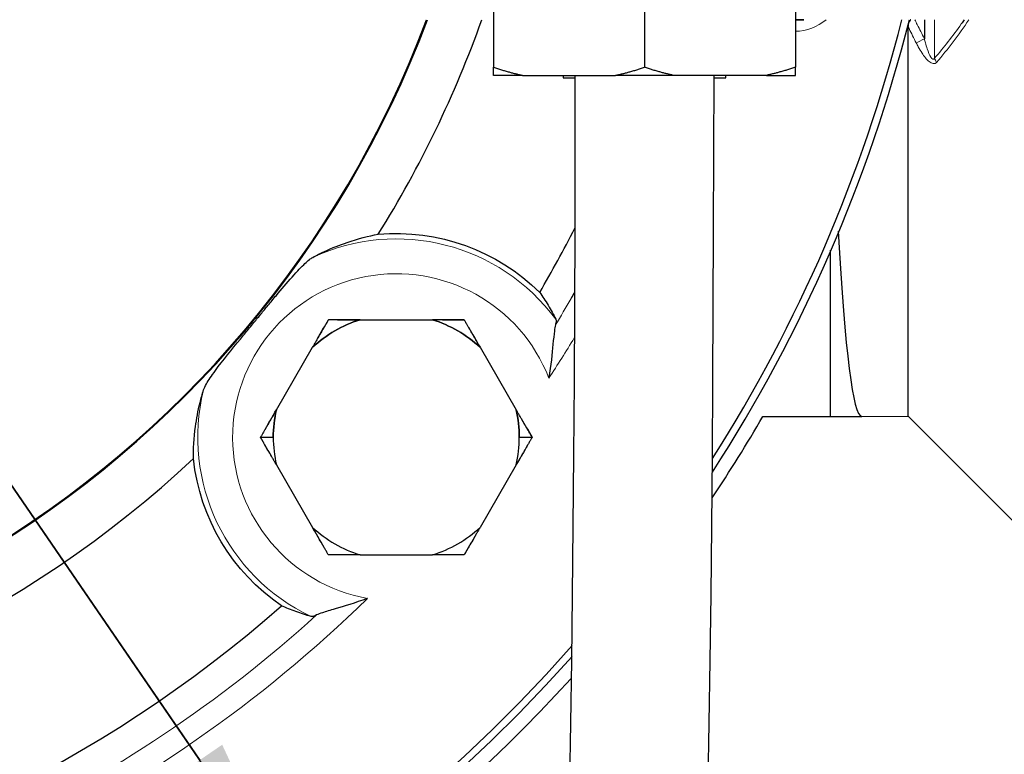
# Model space of a CAD drawing. Header units: millimetres. Extents: x 18 to 610, y -123 to 280.
# Tile 60 of 81: x 499 to 542, y -80 to -48. Entities that reach past the tile are written whole.
import ezdxf

# ---------------------------------------------------------------- set-up
doc = ezdxf.new("R2010")
doc.units = ezdxf.units.MM
doc.linetypes.add('SOLID', pattern=[0])
doc.styles.add('Arial', font='Arial.ttf', dxfattribs={"height": 7})
doc.dimstyles.get("Standard").update_dxf_attribs({"dimtxt": 5, "dimasz": 5, "dimexe": 0.18, "dimexo": 0.0625, "dimgap": 0.09, "dimtad": 0, "dimtih": 1, "dimtoh": 1, "dimdec": 4, "dimzin": 0, "dimdsep": 46, "dimtxsty": 'Arial', "dimcen": 0.09, "dimadec": 0, "dimazin": 0, "dimtfac": 1, "dimtdec": 4, "dimtofl": 0, "dimtmove": 0, "dimatfit": 3, "dimfxl": 0, "dimtolj": 1, "dimtzin": 0, "dimarcsym": 0})

# ---------------------------------------------------------------- blocks, each defined once
blk = doc.blocks.new('*D3')
at = {"color": 0, "lineweight": -2}
for p, q in [((359.841, -51.58), (359.841, -108.382)), ((588.341, -51.58), (588.341, -108.382)), ((366.841, -106.422), (581.341, -106.422))]:
    blk.add_line(p, q, dxfattribs=at)
at = {"color": 0}
for points in [[(366.841, -105.255), (366.841, -107.589), (359.841, -106.422)], [(581.341, -107.589), (581.341, -105.255), (588.341, -106.422)]]:
    blk.add_solid(points, dxfattribs=at)
at = {"layer": 'Defpoints', "color": 0}
for p in [(359.841, -51.58), (588.341, -51.58), (588.341, -106.422)]:
    blk.add_point(p, dxfattribs=at)
at = {"color": 0, "lineweight": 9, "insert": (407.477, -99.349), "char_height": 7, "attachment_point": 5, "style": 'Arial'}
blk.add_mtext('\\A1;228.5', dxfattribs=at)
blk = doc.blocks.new('*D6')
at = {"color": 0, "lineweight": -2}
for p, q in [((510.893, -85.872), (411.559, 59.025)), ((437.289, 21.493), (506.935, -80.098))]:
    blk.add_line(p, q, dxfattribs=at)
at = {"color": 0}
blk.add_solid([(505.973, -80.758), (507.897, -79.438), (510.893, -85.872)], dxfattribs=at)
at = {"layer": 'Defpoints', "color": 0}
for p in [(437.289, 21.493), (510.893, -85.872)]:
    blk.add_point(p, dxfattribs=at)
at = {"color": 0, "lineweight": 9, "insert": (428.334, 47.407), "char_height": 7, "attachment_point": 5, "rotation": 304.4325, "style": 'Arial'}
blk.add_mtext('\\A1;Ø130.2', dxfattribs=at)
blk = doc.blocks.new('BlockOfViews_4')
at = {"linetype": 'SOLID', "lineweight": 30}
for p, q in [((519.591, -38.989, 92.886), (519.591, -50.24, 92.886)), ((526.091, -38.989, 96.639), (526.091, -50.24, 96.639)), ((532.591, -38.989, 92.886), (532.591, -50.24, 92.886)), ((538.147, -48.189, -11.467), (538.147, -49.01, -11.467)), ((520.836, -50.589, 93.605), (524.846, -50.589, 95.92)), ((522.591, -50.589, 17.733), (522.591, -50.689, 17.733)), ((531.346, -50.589, 93.605), (527.336, -50.589, 95.92)), ((529.591, -50.689, 17.733), (529.591, -50.589, 17.733)), ((534.091, -58.124, -11.467), (534.091, -65.289, -11.467)), ((513.841, -61.123, 14.473), (516.955, -61.123, 14.473)), ((510.232, -65.004, 14.473), (511.789, -62.308, 14.473)), ((519.007, -62.308, 14.473), (520.564, -65.004, 14.473)), ((531.191, -65.289, -11.467), (534.091, -65.289, -11.467)), ((534.091, -65.289, -11.467), (535.447, -65.289, -40.467)), ((535.447, -65.289, -40.467), (537.447, -65.277, -41.382)), ((537.447, -65.277, -41.382), (544.341, -72.183, -40.757)), ((509.548, -66.189, 14.155), (510.098, -66.189, 14.473)), ((520.698, -66.189, 14.473), (521.248, -66.189, 14.155)), ((510.232, -67.374, 14.473), (511.789, -70.07, 14.473)), ((520.564, -67.374, 14.473), (519.007, -70.07, 14.473)), ((513.841, -71.255, 14.473), (516.955, -71.255, 14.473))]:
    blk.add_line(p, q, dxfattribs=at)
at = {"color": 196, "linetype": 'SOLID', "lineweight": 9}
blk.add_line((538.588, -49.844, -11.203), (538.588, -48.189, -11.203), dxfattribs=at)
at = {"linetype": 'SOLID', "lineweight": 30}
for points in [[(523.092, -50.589, 89.193), (523.093, -53.935, 88.844), (523.086, -57.263, 88.469), (523.073, -60.553, 87.846), (523.056, -63.787, 86.98), (523.034, -66.948, 85.874), (523.007, -70.017, 84.536), (522.975, -72.977, 82.971), (522.939, -75.812, 81.19), (522.9, -78.506, 79.202), (522.856, -81.044, 77.018), (522.808, -83.412, 74.651), (522.757, -85.596, 72.114), (522.703, -87.585, 69.42), (522.646, -89.366, 66.585), (522.587, -90.931, 63.626), (522.525, -92.27, 60.557), (522.462, -93.376, 57.397), (522.397, -94.242, 54.164), (522.331, -94.865, 50.874), (522.264, -95.24, 47.548)], [(527.986, -96.669, 44.086), (528.181, -96.129, 47.495), (528.249, -95.747, 50.888), (528.316, -95.112, 54.243), (528.382, -94.228, 57.541), (528.444, -93.376, 57.277), (528.507, -92.27, 60.437), (528.569, -90.931, 63.506), (528.628, -89.366, 66.465), (528.685, -87.585, 69.3), (528.739, -85.596, 71.994), (528.79, -83.412, 74.531), (528.838, -81.044, 76.898), (528.882, -78.506, 79.082), (528.922, -75.812, 81.07), (528.957, -72.977, 82.851), (528.989, -70.017, 84.416), (529.016, -66.948, 85.754), (529.038, -63.787, 86.86), (529.055, -60.553, 87.726), (529.068, -57.263, 88.349), (529.075, -53.935, 88.724), (529.091, -50.589, 89.073)]]:
    blk.add_polyline3d(points, dxfattribs=at)
for centre, radius, start, end in [((474.091, -32.189, -7.767), 65.4, 48.54992, 318.36116), ((474.091, -32.189, 10.233), 65.086, 48.87291, 318.68174), ((474.091, -32.189, 10.233), 45.553, 184.4064, 339.4342), ((474.091, -32.189, 10.233), 45.519, 184.4099, 339.4181), ((474.091, -32.189, 2.033), 47.75, 328.0785, 340.4214), ((474.091, -32.189, -7.767), 65.4, 327.12742, 345.83501), ((474.091, -32.189, 10.233), 65.086, 327.56406, 345.76275), ((474.091, -32.189, 2.033), 55, 329.6959, 332.9762), ((515.398, -66.189, 14.473), 5.3, 107.0799, 132.9201), ((515.398, -66.189, 14.473), 5.3, 47.0799, 72.9201), ((474.091, -32.189, -11.467), 66, 210.10029, 317.73262), ((515.398, -66.189, 14.473), 5.3, 167.0799, 180), ((515.398, -66.189, 14.473), 5.3, 0, 12.9201), ((474.091, -32.189, -11.467), 66, 326.31747, 329.89971), ((515.398, -66.189, 14.473), 5.3, 180, 192.9201), ((515.398, -66.189, 14.473), 5.3, 180, 192.9201), ((515.398, -66.189, 14.473), 5.3, 347.0799, 0), ((515.398, -66.189, 14.473), 5.3, 347.0799, 0), ((474.091, -32.189, 2.033), 47.75, 277.5366, 313.0053), ((515.398, -66.189, 14.473), 5.3, 227.0799, 252.9201), ((515.398, -66.189, 14.473), 5.3, 227.0799, 252.9201), ((515.398, -66.189, 14.473), 5.3, 287.0799, 312.9201), ((515.398, -66.189, 14.473), 5.3, 287.0799, 312.9201), ((474.091, -32.189, 2.033), 55, 279.154, 311.3879)]:
    blk.add_arc(centre, radius, start, end, dxfattribs=at)
at = {"color": 196, "linetype": 'SOLID', "lineweight": 9}
for centre, radius, start, end in [((532.591, -46.689, 10.233), 2, 270, 311.4054), ((515.398, -66.189, 8.785), 8.551, 36.4975, 114.901), ((474.091, -32.189, 10.233), 57.285, 326.7024, 328.7523), ((515.398, -66.189, 8.785), 8.551, 166.1827, 244.5863), ((474.091, -32.189, 10.233), 57.285, 276.1605, 314.3813)]:
    blk.add_arc(centre, radius, start, end, dxfattribs=at)
at = {"linetype": 'SOLID', "lineweight": 30, "extrusion": (-1, 0, 0)}
blk.add_arc((32.189, -40.467, -537.447), 33.1, 358.416, 60.4962, dxfattribs=at)
at = {"color": 196, "linetype": 'SOLID', "lineweight": 9, "extrusion": (-0.453108, 0.891456, 0)}
blk.add_arc((-457.528, -11.967, -287.529), 0.5, 37.514, 90, dxfattribs=at)
at = {"color": 196, "linetype": 'SOLID', "lineweight": 9, "extrusion": (-0.415801, -0.474983, -0.775565)}
blk.add_arc((438.411, -253.495, -191.582), 0.5, 106.8589, 131.5394, dxfattribs=at)
at = {"linetype": 'SOLID', "lineweight": 30, "extrusion": (0, -1, 0)}
for start, end in [(139.6049, 160.3951), (79.6049, 100.3951)]:
    blk.add_arc((526.091, 89.133, 50.589), 6.9, start, end, dxfattribs=at)
at = {"linetype": 'SOLID', "lineweight": 30, "extrusion": (0, 1, 0)}
for centre, radius, start, end in [((-526.091, 17.733, -50.689), 3.5, 0, 30.9826), ((-526.091, 17.733, -50.689), 3.5, 149.0046, 180), ((-526.091, 89.133, -50.589), 6.9, 139.6049, 160.3951)]:
    blk.add_arc(centre, radius, start, end, dxfattribs=at)
at = {"linetype": 'SOLID', "lineweight": 30, "extrusion": (-2.45015e-16, 0, -1)}
for start, end in [(84.9209, 134.6791), (304.2371, 353.9953)]:
    blk.add_arc((-515.398, -66.189, -2.033), 8.786, start, end, dxfattribs=at)
at = {"color": 196, "linetype": 'SOLID', "lineweight": 9, "extrusion": (0, 0, -1)}
for centre, radius, start, end in [((-515.398, -66.189, -10.233), 7.051, 280.1273, 158.7889), ((-474.091, -32.189, -9.407), 56.3, 209.8396, 211.1923), ((-474.091, -32.189, -9.407), 56.3, 227.7239, 261.7342)]:
    blk.add_arc(centre, radius, start, end, dxfattribs=at)
at = {"linetype": 'SOLID', "lineweight": 30, "extrusion": (0, 0, -1)}
for centre, radius, start, end in [((-474.091, -32.189, -9.407), 56.3, 209.5341, 209.8396), ((-515.398, -66.189, -14.473), 5.3, 47.0799, 72.9201), ((-515.398, -66.189, -14.473), 5.3, 107.0799, 132.9201), ((-515.398, -66.189, -14.473), 5.3, 0, 12.9201), ((-515.398, -66.189, -14.473), 5.3, 167.0799, 180)]:
    blk.add_arc(centre, radius, start, end, dxfattribs=at)
at = {"linetype": 'SOLID', "lineweight": 30, "extrusion": (-0.866025, 0.5, -9.51527e-13)}
blk.add_arc((-199.812, 2.221, -474.376), 12.435, 101.8388, 106.3028, dxfattribs=at)
at = {"linetype": 'SOLID', "lineweight": 30, "extrusion": (1.18332e-12, 1, -5.09917e-12)}
blk.add_arc((-515.964, 2.221, -61.123), 12.435, 75.5633, 80.1731, dxfattribs=at)
at = {"linetype": 'SOLID', "lineweight": 30, "extrusion": (-1.18332e-12, 1, -5.09917e-12)}
blk.add_arc((-514.832, 2.221, -61.123), 12.435, 101.8389, 106.3028, dxfattribs=at)
at = {"linetype": 'SOLID', "lineweight": 30, "extrusion": (0.866025, 0.5, -5.62356e-12)}
blk.add_arc((-315.586, 2.221, 418.319), 12.435, 75.5633, 80.1731, dxfattribs=at)
at = {"linetype": 'SOLID', "lineweight": 30, "extrusion": (-0.866025, 0.5, 7.44699e-12)}
blk.add_arc((-200.943, 2.221, -474.376), 12.435, 75.5632, 80.1731, dxfattribs=at)
at = {"linetype": 'SOLID', "lineweight": 30, "extrusion": (0.866025, 0.5, -1.09426e-11)}
blk.add_arc((-314.455, 2.221, 418.319), 12.435, 101.8389, 106.3028, dxfattribs=at)
at = {"linetype": 'SOLID', "lineweight": 30, "extrusion": (-0.866025, -0.5, 9.12311e-12)}
blk.add_arc((315.586, 2.221, -408.187), 12.435, 101.8389, 106.3028, dxfattribs=at)
at = {"linetype": 'SOLID', "lineweight": 30, "extrusion": (0.866025, -0.5, 8.65531e-12)}
blk.add_arc((199.812, 2.221, 484.509), 12.435, 75.5632, 80.1731, dxfattribs=at)
at = {"linetype": 'SOLID', "lineweight": 30, "extrusion": (-0.866025, -0.5, 2.99193e-12)}
blk.add_arc((314.455, 2.221, -408.187), 12.435, 75.5633, 80.1731, dxfattribs=at)
at = {"linetype": 'SOLID', "lineweight": 30, "extrusion": (0.866025, -0.5, -2.16781e-12)}
blk.add_arc((200.943, 2.221, 484.509), 12.435, 101.8388, 106.3028, dxfattribs=at)
at = {"linetype": 'SOLID', "lineweight": 30, "extrusion": (-1.18332e-12, -1, 5.09917e-12)}
blk.add_arc((515.964, 2.221, 71.255), 12.435, 101.8388, 106.3028, dxfattribs=at)
at = {"linetype": 'SOLID', "lineweight": 30, "extrusion": (1.18332e-12, -1, 5.09917e-12)}
blk.add_arc((514.832, 2.221, 71.255), 12.435, 75.5633, 80.1731, dxfattribs=at)
at = {"linetype": 'SOLID', "lineweight": 30, "extrusion": (0.998909, -9.11236e-18, 0.046694)}
blk.add_ellipse((535.447, -32.189, -40.467), major_axis=(1.547, 0, -33.1), ratio=0.998909, start_param=4.003311, end_param=4.712389, dxfattribs=at)
at = {"linetype": 'SOLID', "lineweight": 30}
for points, degree, knots in [([(532.591, -48.199, 64.444), (532.627, -48.199, 64.476), (532.958, -48.199, 64.836), (532.958, -48.199, 65.43)], 2, [0.4428526, 0.4428526, 0.4428526, 0.5, 1, 1, 1]), ([(532.958, -48.199, 65.43), (532.958, -48.199, 65.805), (532.741, -48.199, 66.284), (532.591, -48.199, 66.42)], 2, [0, 0, 0, 0.3333333, 0.570314, 0.570314, 0.570314]), ([(537.568, -48.189, -11.491), (537.558, -48.196, -11.495), (537.548, -48.204, -11.499), (537.512, -48.24, -11.519), (537.492, -48.272, -11.537), (537.457, -48.357, -11.584), (537.447, -48.42, -11.619), (537.447, -48.49, -11.659)], 3, [-0.4538177, -0.4538177, -0.4538177, -0.4538177, -0.4006644, -0.4006644, -0.243434, -0.243434, 0, 0, 0, 0]), ([(511.798, -58.434, 8.785), (511.969, -58.341, 8.456), (512.137, -58.257, 8.117), (512.641, -58.023, 7.054), (512.967, -57.895, 6.306), (513.761, -57.625, 4.375), (514.211, -57.514, 3.177), (514.62, -57.437, 2.033)], 3, [1.168477, 1.168477, 1.168477, 1.168477, 2.276586, 2.276586, 4.553172, 4.553172, 8.066053, 8.066053, 8.066053, 8.066053]), ([(507.095, -64.147, 8.785), (507.118, -64.072, 8.918), (507.165, -63.978, 9.036), (507.307, -63.732, 9.286), (507.432, -63.545, 9.43), (507.922, -62.879, 9.779), (508.318, -62.395, 9.888), (508.795, -61.811, 9.956), (508.913, -61.668, 9.968), (509.093, -61.449, 9.979), (509.158, -61.371, 9.981), (509.274, -61.229, 9.983), (509.327, -61.165, 9.984), (509.44, -61.027, 9.982), (509.501, -60.954, 9.98), (509.664, -60.756, 9.971), (509.767, -60.631, 9.963), (509.989, -60.362, 9.935), (510.111, -60.215, 9.915), (510.454, -59.803, 9.838), (510.685, -59.53, 9.763), (511.142, -59.017, 9.527), (511.322, -58.83, 9.385), (511.528, -58.636, 9.176), (511.593, -58.579, 9.101), (511.705, -58.491, 8.947), (511.754, -58.457, 8.869), (511.798, -58.434, 8.785)], 3, [0, 0, 0, 0, 0.463384, 0.463384, 1.12887, 1.12887, 2.310299, 2.310299, 2.689403, 2.689403, 2.896978, 2.896978, 3.068045, 3.068045, 3.26456, 3.26456, 3.596541, 3.596541, 3.986816, 3.986816, 4.713108, 4.713108, 5.482845, 5.482845, 5.847384, 5.847384, 6.161059, 6.161059, 6.161059, 6.161059]), ([(521.576, -59.942, 2.033), (521.697, -60.115, 3.12), (521.82, -60.304, 4.267), (522.057, -60.697, 6.558), (522.17, -60.902, 7.702), (522.272, -61.103, 8.785)], 3, [0.996678, 0.996678, 0.996678, 0.996678, 4.184941, 4.184941, 7.370096, 7.370096, 7.370096, 7.370096]), ([(512.473, -61.123, 14.155), (512.461, -61.143, 14.162), (512.449, -61.164, 14.169), (512.425, -61.205, 14.183), (512.414, -61.226, 14.189), (512.39, -61.267, 14.202), (512.378, -61.287, 14.209), (512.354, -61.329, 14.222), (512.342, -61.349, 14.228), (512.318, -61.391, 14.241), (512.306, -61.411, 14.247), (512.282, -61.453, 14.26), (512.271, -61.473, 14.266), (512.247, -61.515, 14.278), (512.235, -61.535, 14.284), (512.211, -61.577, 14.296), (512.199, -61.598, 14.302), (512.175, -61.639, 14.314), (512.163, -61.66, 14.319), (512.139, -61.701, 14.331), (512.127, -61.722, 14.336), (512.103, -61.764, 14.348), (512.091, -61.785, 14.353), (512.067, -61.826, 14.364), (512.055, -61.847, 14.369), (512.031, -61.889, 14.38), (512.019, -61.91, 14.385), (511.994, -61.952, 14.395), (511.982, -61.972, 14.4), (511.958, -62.014, 14.41), (511.946, -62.035, 14.415), (511.922, -62.077, 14.424), (511.91, -62.098, 14.429), (511.886, -62.14, 14.438), (511.874, -62.161, 14.443), (511.849, -62.203, 14.452), (511.837, -62.224, 14.456), (511.813, -62.266, 14.465), (511.801, -62.287, 14.469), (511.789, -62.308, 14.473)], 3, [0, 0, 0, 0, 0.042359, 0.042359, 0.0847181, 0.0847181, 0.1270771, 0.1270771, 0.1694361, 0.1694361, 0.2117951, 0.2117951, 0.2541542, 0.2541542, 0.2965132, 0.2965132, 0.3388722, 0.3388722, 0.3812312, 0.3812312, 0.4235903, 0.4235903, 0.4659493, 0.4659493, 0.5083083, 0.5083083, 0.5506673, 0.5506673, 0.5930264, 0.5930264, 0.6353854, 0.6353854, 0.6777444, 0.6777444, 0.7201034, 0.7201034, 0.7624625, 0.7624625, 0.8048215, 0.8048215, 0.8048215, 0.8048215]), ([(513.841, -61.123, 14.473), (513.817, -61.123, 14.469), (513.793, -61.123, 14.465), (513.744, -61.123, 14.456), (513.72, -61.123, 14.452), (513.671, -61.123, 14.443), (513.647, -61.123, 14.438), (513.599, -61.123, 14.429), (513.575, -61.123, 14.424), (513.526, -61.123, 14.415), (513.502, -61.123, 14.41), (513.454, -61.123, 14.4), (513.43, -61.123, 14.395), (513.382, -61.123, 14.385), (513.357, -61.123, 14.38), (513.309, -61.123, 14.369), (513.285, -61.123, 14.364), (513.237, -61.123, 14.353), (513.213, -61.123, 14.347), (513.165, -61.123, 14.336), (513.141, -61.123, 14.331), (513.093, -61.123, 14.319), (513.069, -61.123, 14.314), (513.021, -61.123, 14.302), (512.997, -61.123, 14.296), (512.949, -61.123, 14.284), (512.925, -61.123, 14.278), (512.878, -61.123, 14.266), (512.854, -61.123, 14.26), (512.806, -61.123, 14.247), (512.782, -61.123, 14.241), (512.734, -61.123, 14.228), (512.71, -61.123, 14.222), (512.663, -61.123, 14.209), (512.639, -61.123, 14.202), (512.592, -61.123, 14.189), (512.568, -61.123, 14.183), (512.52, -61.123, 14.169), (512.497, -61.123, 14.162), (512.473, -61.123, 14.155)], 3, [0, 0, 0, 0, 0.0280098, 0.0280098, 0.0560196, 0.0560196, 0.0840294, 0.0840294, 0.1120392, 0.1120392, 0.1400489, 0.1400489, 0.1680587, 0.1680587, 0.1960685, 0.1960685, 0.2240783, 0.2240783, 0.2520881, 0.2520881, 0.2800979, 0.2800979, 0.3081077, 0.3081077, 0.3361175, 0.3361175, 0.3641273, 0.3641273, 0.3921371, 0.3921371, 0.4201468, 0.4201468, 0.4481566, 0.4481566, 0.4761664, 0.4761664, 0.5041762, 0.5041762, 0.532186, 0.532186, 0.532186, 0.532186]), ([(518.323, -61.123, 14.155), (518.299, -61.123, 14.162), (518.276, -61.123, 14.169), (518.228, -61.123, 14.183), (518.204, -61.123, 14.189), (518.157, -61.123, 14.202), (518.133, -61.123, 14.209), (518.085, -61.123, 14.222), (518.062, -61.123, 14.228), (518.014, -61.123, 14.241), (517.99, -61.123, 14.247), (517.942, -61.123, 14.26), (517.918, -61.123, 14.266), (517.871, -61.123, 14.278), (517.847, -61.123, 14.284), (517.799, -61.123, 14.296), (517.775, -61.123, 14.302), (517.727, -61.123, 14.314), (517.703, -61.123, 14.319), (517.655, -61.123, 14.331), (517.631, -61.123, 14.336), (517.583, -61.123, 14.347), (517.559, -61.123, 14.353), (517.511, -61.123, 14.364), (517.487, -61.123, 14.369), (517.438, -61.123, 14.38), (517.414, -61.123, 14.385), (517.366, -61.123, 14.395), (517.342, -61.123, 14.4), (517.294, -61.123, 14.41), (517.27, -61.123, 14.415), (517.221, -61.123, 14.424), (517.197, -61.123, 14.429), (517.149, -61.123, 14.438), (517.124, -61.123, 14.443), (517.076, -61.123, 14.452), (517.052, -61.123, 14.456), (517.003, -61.123, 14.465), (516.979, -61.123, 14.469), (516.955, -61.123, 14.473)], 3, [0, 0, 0, 0, 0.0423631, 0.0423631, 0.0847261, 0.0847261, 0.1270892, 0.1270892, 0.1694523, 0.1694523, 0.2118154, 0.2118154, 0.2541784, 0.2541784, 0.2965415, 0.2965415, 0.3389046, 0.3389046, 0.3812676, 0.3812676, 0.4236307, 0.4236307, 0.4659938, 0.4659938, 0.5083568, 0.5083568, 0.5507199, 0.5507199, 0.593083, 0.593083, 0.6354461, 0.6354461, 0.6778091, 0.6778091, 0.7201722, 0.7201722, 0.7625353, 0.7625353, 0.8048983, 0.8048983, 0.8048983, 0.8048983]), ([(519.007, -62.308, 14.473), (518.995, -62.287, 14.469), (518.983, -62.266, 14.465), (518.959, -62.224, 14.456), (518.946, -62.203, 14.452), (518.922, -62.161, 14.443), (518.91, -62.14, 14.438), (518.886, -62.098, 14.429), (518.874, -62.077, 14.424), (518.85, -62.035, 14.415), (518.838, -62.014, 14.41), (518.813, -61.972, 14.4), (518.801, -61.952, 14.395), (518.777, -61.91, 14.385), (518.765, -61.889, 14.38), (518.741, -61.847, 14.369), (518.729, -61.826, 14.364), (518.705, -61.785, 14.353), (518.693, -61.764, 14.347), (518.669, -61.722, 14.336), (518.657, -61.701, 14.331), (518.633, -61.66, 14.319), (518.621, -61.639, 14.314), (518.597, -61.598, 14.302), (518.585, -61.577, 14.296), (518.561, -61.535, 14.284), (518.549, -61.515, 14.278), (518.525, -61.473, 14.266), (518.513, -61.453, 14.26), (518.489, -61.411, 14.247), (518.478, -61.391, 14.241), (518.454, -61.349, 14.228), (518.442, -61.329, 14.222), (518.418, -61.287, 14.209), (518.406, -61.267, 14.202), (518.382, -61.226, 14.189), (518.37, -61.205, 14.183), (518.347, -61.164, 14.169), (518.335, -61.143, 14.162), (518.323, -61.123, 14.155)], 3, [0, 0, 0, 0, 0.0280135, 0.0280135, 0.056027, 0.056027, 0.0840405, 0.0840405, 0.112054, 0.112054, 0.1400675, 0.1400675, 0.1680811, 0.1680811, 0.1960946, 0.1960946, 0.2241081, 0.2241081, 0.2521216, 0.2521216, 0.2801351, 0.2801351, 0.3081486, 0.3081486, 0.3361621, 0.3361621, 0.3641756, 0.3641756, 0.3921891, 0.3921891, 0.4202026, 0.4202026, 0.4482162, 0.4482162, 0.4762297, 0.4762297, 0.5042432, 0.5042432, 0.5322567, 0.5322567, 0.5322567, 0.5322567]), ([(522.252, -61.348, 9.407), (522.233, -61.416, 9.515), (522.219, -61.507, 9.61), (522.187, -61.759, 9.812), (522.169, -61.953, 9.919), (522.109, -62.582, 10.151), (522.061, -63.073, 10.232), (521.973, -63.628, 10.233), (521.972, -63.633, 10.233), (521.972, -63.638, 10.233)], 3, [-3.314173, -3.314173, -3.314173, -3.314173, -2.655275, -2.655275, -1.671257, -1.671257, 0, 0, 0.015078, 0.015078, 0.015078, 0.015078]), ([(522.272, -61.103, 8.785), (522.282, -61.124, 8.894), (522.285, -61.155, 9.001), (522.279, -61.237, 9.21), (522.269, -61.288, 9.311), (522.252, -61.348, 9.407)], 3, [0, 0, 0, 0, 0.333474, 0.333474, 0.6740164, 0.6740164, 0.6740164, 0.6740164]), ([(506.66, -67.108, 2.033), (506.656, -66.693, 3.177), (506.679, -66.23, 4.375), (506.791, -65.398, 6.306), (506.854, -65.054, 7.054), (506.987, -64.514, 8.117), (507.037, -64.333, 8.456), (507.095, -64.147, 8.785)], 3, [1.040291, 1.040291, 1.040291, 1.040291, 4.553172, 4.553172, 6.829758, 6.829758, 7.937867, 7.937867, 7.937867, 7.937867]), ([(510.232, -65.004, 14.473), (510.22, -65.025, 14.469), (510.208, -65.046, 14.465), (510.184, -65.088, 14.456), (510.171, -65.109, 14.452), (510.147, -65.151, 14.443), (510.135, -65.172, 14.438), (510.111, -65.214, 14.429), (510.099, -65.235, 14.424), (510.075, -65.277, 14.415), (510.062, -65.298, 14.41), (510.038, -65.34, 14.4), (510.026, -65.361, 14.395), (510.002, -65.402, 14.385), (509.99, -65.423, 14.38), (509.966, -65.465, 14.369), (509.954, -65.486, 14.364), (509.93, -65.527, 14.353), (509.918, -65.548, 14.347), (509.894, -65.59, 14.336), (509.882, -65.611, 14.331), (509.858, -65.652, 14.319), (509.846, -65.673, 14.314), (509.822, -65.714, 14.302), (509.81, -65.735, 14.296), (509.786, -65.777, 14.284), (509.774, -65.797, 14.278), (509.75, -65.839, 14.266), (509.738, -65.86, 14.26), (509.714, -65.901, 14.247), (509.702, -65.922, 14.241), (509.679, -65.963, 14.228), (509.667, -65.983, 14.222), (509.643, -66.025, 14.209), (509.631, -66.045, 14.202), (509.607, -66.086, 14.189), (509.595, -66.107, 14.183), (509.572, -66.148, 14.169), (509.56, -66.169, 14.162), (509.548, -66.189, 14.155)], 3, [0, 0, 0, 0, 0.0280169, 0.0280169, 0.0560337, 0.0560337, 0.0840506, 0.0840506, 0.1120674, 0.1120674, 0.1400843, 0.1400843, 0.1681012, 0.1681012, 0.196118, 0.196118, 0.2241349, 0.2241349, 0.2521517, 0.2521517, 0.2801686, 0.2801686, 0.3081855, 0.3081855, 0.3362023, 0.3362023, 0.3642192, 0.3642192, 0.392236, 0.392236, 0.4202529, 0.4202529, 0.4482698, 0.4482698, 0.4762866, 0.4762866, 0.5043035, 0.5043035, 0.5323203, 0.5323203, 0.5323203, 0.5323203]), ([(521.248, -66.189, 14.155), (521.236, -66.169, 14.162), (521.224, -66.148, 14.169), (521.201, -66.107, 14.183), (521.189, -66.086, 14.189), (521.165, -66.045, 14.202), (521.153, -66.025, 14.209), (521.129, -65.983, 14.222), (521.117, -65.963, 14.228), (521.093, -65.921, 14.241), (521.082, -65.901, 14.247), (521.058, -65.859, 14.26), (521.046, -65.839, 14.266), (521.022, -65.797, 14.278), (521.01, -65.777, 14.284), (520.986, -65.735, 14.296), (520.974, -65.714, 14.302), (520.95, -65.673, 14.314), (520.938, -65.652, 14.319), (520.914, -65.611, 14.331), (520.902, -65.59, 14.336), (520.878, -65.548, 14.347), (520.866, -65.527, 14.353), (520.842, -65.486, 14.364), (520.83, -65.465, 14.369), (520.806, -65.423, 14.38), (520.794, -65.402, 14.385), (520.77, -65.361, 14.395), (520.758, -65.34, 14.4), (520.733, -65.298, 14.41), (520.721, -65.277, 14.415), (520.697, -65.235, 14.424), (520.685, -65.214, 14.429), (520.661, -65.172, 14.438), (520.649, -65.151, 14.443), (520.624, -65.109, 14.452), (520.612, -65.088, 14.456), (520.588, -65.046, 14.465), (520.576, -65.025, 14.469), (520.564, -65.004, 14.473)], 3, [0, 0, 0, 0, 0.0423557, 0.0423557, 0.0847113, 0.0847113, 0.127067, 0.127067, 0.1694227, 0.1694227, 0.2117784, 0.2117784, 0.254134, 0.254134, 0.2964897, 0.2964897, 0.3388454, 0.3388454, 0.3812011, 0.3812011, 0.4235567, 0.4235567, 0.4659124, 0.4659124, 0.5082681, 0.5082681, 0.5506237, 0.5506237, 0.5929794, 0.5929794, 0.6353351, 0.6353351, 0.6776908, 0.6776908, 0.7200464, 0.7200464, 0.7624021, 0.7624021, 0.8047578, 0.8047578, 0.8047578, 0.8047578]), ([(510.232, -67.374, 14.473), (510.22, -67.353, 14.469), (510.208, -67.332, 14.465), (510.184, -67.29, 14.456), (510.171, -67.269, 14.452), (510.147, -67.227, 14.443), (510.135, -67.206, 14.438), (510.111, -67.164, 14.429), (510.099, -67.143, 14.424), (510.075, -67.101, 14.415), (510.062, -67.081, 14.41), (510.038, -67.039, 14.4), (510.026, -67.018, 14.395), (510.002, -66.976, 14.385), (509.99, -66.955, 14.38), (509.966, -66.913, 14.369), (509.954, -66.893, 14.364), (509.93, -66.851, 14.353), (509.918, -66.83, 14.347), (509.894, -66.789, 14.336), (509.882, -66.768, 14.331), (509.858, -66.726, 14.319), (509.846, -66.705, 14.314), (509.822, -66.664, 14.302), (509.81, -66.643, 14.296), (509.786, -66.602, 14.284), (509.774, -66.581, 14.278), (509.75, -66.54, 14.266), (509.738, -66.519, 14.26), (509.714, -66.478, 14.247), (509.702, -66.457, 14.241), (509.679, -66.416, 14.228), (509.667, -66.395, 14.222), (509.643, -66.354, 14.209), (509.631, -66.333, 14.202), (509.607, -66.292, 14.189), (509.595, -66.271, 14.183), (509.572, -66.23, 14.169), (509.56, -66.21, 14.162), (509.548, -66.189, 14.155)], 3, [0, 0, 0, 0, 0.0280169, 0.0280169, 0.0560337, 0.0560337, 0.0840506, 0.0840506, 0.1120674, 0.1120674, 0.1400843, 0.1400843, 0.1681012, 0.1681012, 0.196118, 0.196118, 0.2241349, 0.2241349, 0.2521517, 0.2521517, 0.2801686, 0.2801686, 0.3081855, 0.3081855, 0.3362023, 0.3362023, 0.3642192, 0.3642192, 0.392236, 0.392236, 0.4202529, 0.4202529, 0.4482698, 0.4482698, 0.4762866, 0.4762866, 0.5043035, 0.5043035, 0.5323203, 0.5323203, 0.5323203, 0.5323203]), ([(521.248, -66.189, 14.155), (521.236, -66.21, 14.162), (521.224, -66.23, 14.169), (521.201, -66.271, 14.183), (521.189, -66.292, 14.189), (521.165, -66.333, 14.202), (521.153, -66.354, 14.209), (521.129, -66.395, 14.222), (521.117, -66.416, 14.228), (521.093, -66.457, 14.241), (521.082, -66.478, 14.247), (521.058, -66.519, 14.26), (521.046, -66.54, 14.266), (521.022, -66.581, 14.278), (521.01, -66.602, 14.284), (520.986, -66.643, 14.296), (520.974, -66.664, 14.302), (520.95, -66.705, 14.314), (520.938, -66.726, 14.319), (520.914, -66.768, 14.331), (520.902, -66.789, 14.336), (520.878, -66.83, 14.347), (520.866, -66.851, 14.353), (520.842, -66.893, 14.364), (520.83, -66.914, 14.369), (520.806, -66.955, 14.38), (520.794, -66.976, 14.385), (520.77, -67.018, 14.395), (520.758, -67.039, 14.4), (520.733, -67.081, 14.41), (520.721, -67.101, 14.415), (520.697, -67.143, 14.424), (520.685, -67.164, 14.429), (520.661, -67.206, 14.438), (520.649, -67.227, 14.443), (520.624, -67.269, 14.452), (520.612, -67.29, 14.456), (520.588, -67.332, 14.465), (520.576, -67.353, 14.469), (520.564, -67.374, 14.473)], 3, [0, 0, 0, 0, 0.0423557, 0.0423557, 0.0847113, 0.0847113, 0.127067, 0.127067, 0.1694227, 0.1694227, 0.2117784, 0.2117784, 0.254134, 0.254134, 0.2964897, 0.2964897, 0.3388454, 0.3388454, 0.3812011, 0.3812011, 0.4235567, 0.4235567, 0.4659124, 0.4659124, 0.5082681, 0.5082681, 0.5506237, 0.5506237, 0.5929794, 0.5929794, 0.6353351, 0.6353351, 0.6776908, 0.6776908, 0.7200464, 0.7200464, 0.7624021, 0.7624021, 0.8047578, 0.8047578, 0.8047578, 0.8047578]), ([(512.473, -71.255, 14.155), (512.461, -71.235, 14.162), (512.449, -71.214, 14.169), (512.425, -71.173, 14.183), (512.414, -71.153, 14.189), (512.39, -71.112, 14.202), (512.378, -71.091, 14.209), (512.354, -71.05, 14.222), (512.342, -71.029, 14.228), (512.318, -70.988, 14.241), (512.306, -70.967, 14.247), (512.282, -70.926, 14.26), (512.271, -70.905, 14.266), (512.247, -70.864, 14.278), (512.235, -70.843, 14.284), (512.211, -70.802, 14.296), (512.199, -70.781, 14.302), (512.175, -70.739, 14.314), (512.163, -70.718, 14.319), (512.139, -70.677, 14.331), (512.127, -70.656, 14.336), (512.103, -70.615, 14.348), (512.091, -70.594, 14.353), (512.067, -70.552, 14.364), (512.055, -70.531, 14.369), (512.031, -70.489, 14.38), (512.019, -70.469, 14.385), (511.994, -70.427, 14.395), (511.982, -70.406, 14.4), (511.958, -70.364, 14.41), (511.946, -70.343, 14.415), (511.922, -70.301, 14.424), (511.91, -70.28, 14.429), (511.886, -70.238, 14.438), (511.874, -70.217, 14.443), (511.849, -70.176, 14.452), (511.837, -70.155, 14.456), (511.813, -70.112, 14.465), (511.801, -70.091, 14.469), (511.789, -70.07, 14.473)], 3, [0, 0, 0, 0, 0.042359, 0.042359, 0.0847181, 0.0847181, 0.1270771, 0.1270771, 0.1694361, 0.1694361, 0.2117951, 0.2117951, 0.2541542, 0.2541542, 0.2965132, 0.2965132, 0.3388722, 0.3388722, 0.3812312, 0.3812312, 0.4235903, 0.4235903, 0.4659493, 0.4659493, 0.5083083, 0.5083083, 0.5506673, 0.5506673, 0.5930264, 0.5930264, 0.6353854, 0.6353854, 0.6777444, 0.6777444, 0.7201034, 0.7201034, 0.7624625, 0.7624625, 0.8048215, 0.8048215, 0.8048215, 0.8048215]), ([(519.007, -70.07, 14.473), (518.995, -70.091, 14.469), (518.983, -70.112, 14.465), (518.959, -70.155, 14.456), (518.946, -70.176, 14.452), (518.922, -70.218, 14.443), (518.91, -70.238, 14.438), (518.886, -70.28, 14.429), (518.874, -70.301, 14.424), (518.85, -70.343, 14.415), (518.838, -70.364, 14.41), (518.813, -70.406, 14.4), (518.801, -70.427, 14.395), (518.777, -70.469, 14.385), (518.765, -70.489, 14.38), (518.741, -70.531, 14.369), (518.729, -70.552, 14.364), (518.705, -70.594, 14.353), (518.693, -70.615, 14.347), (518.669, -70.656, 14.336), (518.657, -70.677, 14.331), (518.633, -70.719, 14.319), (518.621, -70.739, 14.314), (518.597, -70.781, 14.302), (518.585, -70.802, 14.296), (518.561, -70.843, 14.284), (518.549, -70.864, 14.278), (518.525, -70.905, 14.266), (518.513, -70.926, 14.26), (518.489, -70.967, 14.247), (518.478, -70.988, 14.241), (518.454, -71.029, 14.228), (518.442, -71.05, 14.222), (518.418, -71.091, 14.209), (518.406, -71.112, 14.202), (518.382, -71.153, 14.189), (518.37, -71.173, 14.183), (518.347, -71.214, 14.169), (518.335, -71.235, 14.162), (518.323, -71.255, 14.155)], 3, [0, 0, 0, 0, 0.0280135, 0.0280135, 0.056027, 0.056027, 0.0840405, 0.0840405, 0.112054, 0.112054, 0.1400675, 0.1400675, 0.1680811, 0.1680811, 0.1960946, 0.1960946, 0.2241081, 0.2241081, 0.2521216, 0.2521216, 0.2801351, 0.2801351, 0.3081486, 0.3081486, 0.3361621, 0.3361621, 0.3641756, 0.3641756, 0.3921891, 0.3921891, 0.4202026, 0.4202026, 0.4482162, 0.4482162, 0.4762297, 0.4762297, 0.5042432, 0.5042432, 0.5322567, 0.5322567, 0.5322567, 0.5322567]), ([(513.841, -71.255, 14.473), (513.817, -71.255, 14.469), (513.793, -71.255, 14.465), (513.744, -71.255, 14.456), (513.72, -71.255, 14.452), (513.671, -71.255, 14.443), (513.647, -71.255, 14.438), (513.599, -71.255, 14.429), (513.575, -71.256, 14.424), (513.526, -71.256, 14.415), (513.502, -71.256, 14.41), (513.454, -71.256, 14.4), (513.43, -71.256, 14.395), (513.382, -71.256, 14.385), (513.357, -71.256, 14.38), (513.309, -71.256, 14.369), (513.285, -71.256, 14.364), (513.237, -71.256, 14.353), (513.213, -71.256, 14.347), (513.165, -71.256, 14.336), (513.141, -71.256, 14.331), (513.093, -71.256, 14.319), (513.069, -71.256, 14.314), (513.021, -71.256, 14.302), (512.997, -71.256, 14.296), (512.949, -71.256, 14.284), (512.925, -71.256, 14.278), (512.878, -71.256, 14.266), (512.854, -71.256, 14.26), (512.806, -71.256, 14.247), (512.782, -71.256, 14.241), (512.734, -71.256, 14.228), (512.71, -71.256, 14.222), (512.663, -71.255, 14.209), (512.639, -71.255, 14.202), (512.592, -71.255, 14.189), (512.568, -71.255, 14.183), (512.52, -71.255, 14.169), (512.497, -71.255, 14.162), (512.473, -71.255, 14.155)], 3, [0, 0, 0, 0, 0.0280098, 0.0280098, 0.0560196, 0.0560196, 0.0840294, 0.0840294, 0.1120392, 0.1120392, 0.1400489, 0.1400489, 0.1680587, 0.1680587, 0.1960685, 0.1960685, 0.2240783, 0.2240783, 0.2520881, 0.2520881, 0.2800979, 0.2800979, 0.3081077, 0.3081077, 0.3361175, 0.3361175, 0.3641273, 0.3641273, 0.3921371, 0.3921371, 0.4201468, 0.4201468, 0.4481566, 0.4481566, 0.4761664, 0.4761664, 0.5041762, 0.5041762, 0.532186, 0.532186, 0.532186, 0.532186]), ([(518.323, -71.255, 14.155), (518.299, -71.255, 14.162), (518.276, -71.255, 14.169), (518.228, -71.255, 14.183), (518.204, -71.255, 14.189), (518.157, -71.255, 14.202), (518.133, -71.255, 14.209), (518.085, -71.256, 14.222), (518.062, -71.256, 14.228), (518.014, -71.256, 14.241), (517.99, -71.256, 14.247), (517.942, -71.256, 14.26), (517.918, -71.256, 14.266), (517.871, -71.256, 14.278), (517.847, -71.256, 14.284), (517.799, -71.256, 14.296), (517.775, -71.256, 14.302), (517.727, -71.256, 14.314), (517.703, -71.256, 14.319), (517.655, -71.256, 14.331), (517.631, -71.256, 14.336), (517.583, -71.256, 14.347), (517.559, -71.256, 14.353), (517.511, -71.256, 14.364), (517.487, -71.256, 14.369), (517.438, -71.256, 14.38), (517.414, -71.256, 14.385), (517.366, -71.256, 14.395), (517.342, -71.256, 14.4), (517.294, -71.256, 14.41), (517.27, -71.256, 14.415), (517.221, -71.256, 14.424), (517.197, -71.255, 14.429), (517.149, -71.255, 14.438), (517.124, -71.255, 14.443), (517.076, -71.255, 14.452), (517.052, -71.255, 14.456), (517.003, -71.255, 14.465), (516.979, -71.255, 14.469), (516.955, -71.255, 14.473)], 3, [0, 0, 0, 0, 0.0423631, 0.0423631, 0.0847261, 0.0847261, 0.1270892, 0.1270892, 0.1694523, 0.1694523, 0.2118154, 0.2118154, 0.2541784, 0.2541784, 0.2965415, 0.2965415, 0.3389046, 0.3389046, 0.3812676, 0.3812676, 0.4236307, 0.4236307, 0.4659938, 0.4659938, 0.5083568, 0.5083568, 0.5507199, 0.5507199, 0.593083, 0.593083, 0.6354461, 0.6354461, 0.6778091, 0.6778091, 0.7201722, 0.7201722, 0.7625353, 0.7625353, 0.8048983, 0.8048983, 0.8048983, 0.8048983]), ([(514.158, -73.131, 10.233), (514.153, -73.133, 10.233), (514.149, -73.134, 10.233), (513.621, -73.327, 10.232), (513.148, -73.469, 10.151), (512.543, -73.648, 9.919), (512.356, -73.703, 9.812), (512.115, -73.783, 9.61), (512.028, -73.815, 9.515), (511.964, -73.846, 9.407)], 3, [-1.965121, -1.965121, -1.965121, -1.965121, -1.956221, -1.956221, -0.969746, -0.969746, -0.388921, -0.388921, 0, 0, 0, 0]), ([(511.728, -73.912, 8.785), (511.511, -73.851, 7.702), (511.289, -73.78, 6.558), (510.857, -73.623, 4.267), (510.648, -73.538, 3.12), (510.455, -73.453, 2.033)], 3, [0.999786, 0.999786, 0.999786, 0.999786, 4.184941, 4.184941, 7.373204, 7.373204, 7.373204, 7.373204]), ([(511.964, -73.846, 9.407), (511.909, -73.874, 9.311), (511.861, -73.894, 9.21), (511.781, -73.916, 9.001), (511.75, -73.918, 8.894), (511.728, -73.912, 8.785)], 3, [0, 0, 0, 0, 0.3407231, 0.3407231, 0.674383, 0.674383, 0.674383, 0.674383])]:
    blk.add_open_spline(points, degree=degree, knots=knots, dxfattribs=at)
at = {"color": 196, "linetype": 'SOLID', "lineweight": 9}
for points, knots in [([(538.147, -49.01, -11.467), (538.044, -48.807, -11.467), (537.942, -48.604, -11.467), (537.807, -48.33, -11.467), (537.772, -48.259, -11.467), (537.738, -48.189, -11.467)], [0, 0, 0, 0, 0.6826537, 0.6826537, 0.9170562, 0.9170562, 0.9170562, 0.9170562]), ([(537.447, -48.49, -11.659), (537.46, -48.518, -11.659), (537.474, -48.546, -11.66), (537.589, -48.78, -11.661), (537.691, -48.985, -11.662), (537.794, -49.19, -11.663)], [-0.7757077, -0.7757077, -0.7757077, -0.7757077, -0.6826537, -0.6826537, 0, 0, 0, 0]), ([(537.794, -49.19, -11.663), (537.823, -49.248, -11.663), (537.854, -49.306, -11.662), (537.936, -49.455, -11.655), (537.989, -49.545, -11.647), (538.138, -49.769, -11.609), (538.239, -49.902, -11.571), (538.471, -50.091, -11.416), (538.604, -50.11, -11.271), (538.675, -50.028, -11.137)], [0, 0, 0, 0, 0.193899, 0.193899, 0.504138, 0.504138, 1.00052, 1.00052, 1.512414, 1.512414, 1.512414, 1.512414]), ([(538.588, -49.844, -11.203), (538.553, -49.925, -11.269), (538.486, -49.905, -11.342), (538.37, -49.717, -11.42), (538.319, -49.585, -11.439), (538.245, -49.363, -11.458), (538.218, -49.273, -11.463), (538.177, -49.125, -11.466), (538.162, -49.068, -11.467), (538.147, -49.01, -11.467)], [-1.512414, -1.512414, -1.512414, -1.512414, -1.00052, -1.00052, -0.504138, -0.504138, -0.193899, -0.193899, 0, 0, 0, 0])]:
    blk.add_open_spline(points, degree=3, knots=knots, dxfattribs=at)
for points in [[(538.675, -50.028, -11.137), (539.162, -49.464, -10.224), (539.626, -48.849, -9.355), (540.063, -48.19, -8.536)], [(539.739, -48.375, -9.056), (539.373, -48.897, -9.74), (538.988, -49.387, -10.457), (538.588, -49.844, -11.203)]]:
    blk.add_open_spline(points, degree=3, dxfattribs=at)
at = {"linetype": 'SOLID', "lineweight": 30}
blk.add_open_spline([(539.868, -48.19, -8.816), (539.826, -48.252, -8.895), (539.783, -48.314, -8.975), (539.739, -48.375, -9.056)], degree=3, dxfattribs=at)
for points, weights in [([(519.591, -50.589, 91.448), (519.591, -50.456, 92.137), (519.591, -50.24, 92.886)], [1, 1.01542290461, 1.0208149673]), ([(519.591, -50.24, 92.886), (520.24, -50.456, 93.26), (520.836, -50.589, 93.605)], [1.0208149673, 1.01542290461, 1]), ([(524.846, -50.589, 95.92), (525.442, -50.456, 96.264), (526.091, -50.24, 96.639)], [1, 1.01542290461, 1.0208149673]), ([(527.336, -50.589, 95.92), (526.74, -50.456, 96.264), (526.091, -50.24, 96.639)], [1, 1.01542290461, 1.0208149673]), ([(532.591, -50.24, 92.886), (531.942, -50.456, 93.26), (531.346, -50.589, 93.605)], [1.0208149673, 1.01542290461, 1]), ([(532.591, -50.589, 91.448), (532.591, -50.456, 92.137), (532.591, -50.24, 92.886)], [1, 1.01542290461, 1.0208149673])]:
    blk.add_rational_spline(points, weights, degree=2, dxfattribs=at)

msp = doc.modelspace()

# ---------------------------------------------------------------- block references
msp.add_blockref('BlockOfViews_4', (0, 0))

# ---------------------------------------------------------------- dimensions: what is measured, and where the dimension line sits
at = {"lineweight": 9}
dim = msp.add_diameter_dim_2p(p1=(437.289, 21.493), p2=(510.893, -85.872), dimstyle='Standard', override={"dimtxt": 7, "dimasz": 7, "dimexe": 1.96, "dimexo": 0, "dimgap": 3.5, "dimtad": 1, "dimtih": 0, "dimtoh": 0, "dimdec": 1, "dimlfac": 1, "dimpost": '״<>', "dimse1": 0, "dimse2": 0, "dimtofl": 1}, dxfattribs=at)
dim.commit()
dim.dimension.update_dxf_attribs({"geometry": '*D6', "text_midpoint": (422.341, 43.298), "dimtype": 163})
dim = msp.add_linear_dim(base=(588.341, -106.422), p1=(359.841, -51.58), p2=(588.341, -51.58), dimstyle='Standard', override={"dimtxt": 7, "dimasz": 7, "dimexe": 1.96, "dimexo": 0, "dimgap": 3.5, "dimtad": 1, "dimtih": 0, "dimtoh": 1, "dimdec": 1, "dimlfac": 1, "dimpost": '<>', "dimsah": 1, "dimse1": 0, "dimse2": 0, "dimtix": 1}, dxfattribs=at)
dim.commit()
dim.dimension.update_dxf_attribs({"geometry": '*D3', "text_midpoint": (407.477, -106.422), "dimtype": 160})

doc.saveas('drawing.dxf')
